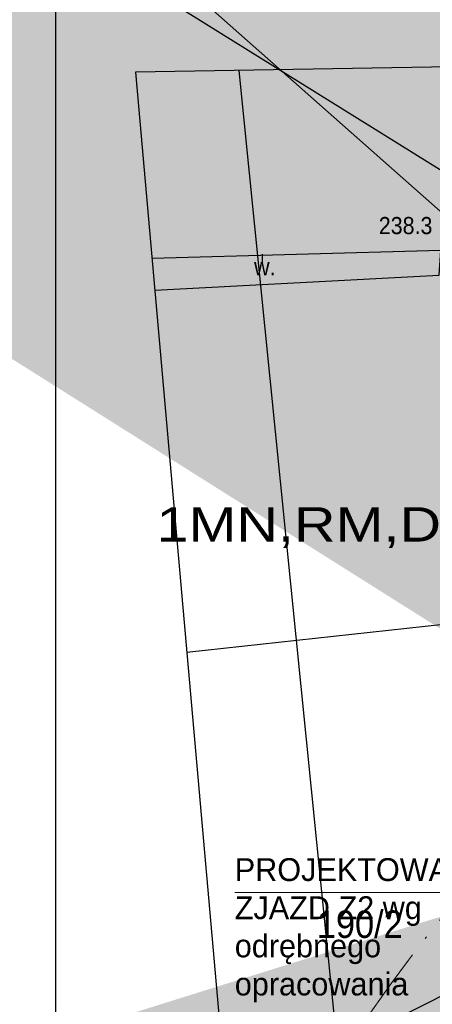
# Model space of a CAD drawing. Extents: x 40810 to 6568062, y -66833 to 5647239.
# Tile 7 of 43: x 6567720 to 6567738, y 5646991 to 5647034. Entities that reach past the tile are written whole.
import ezdxf
from ezdxf import colors
from ezdxf.entities.mleader import LeaderData, LeaderLine
from ezdxf.enums import TextEntityAlignment as Align
from ezdxf.math import Vec2, Vec3

# ---------------------------------------------------------------- set-up
doc = ezdxf.new("R2010")
doc.units = 0
doc.header["$MEASUREMENT"] = 0
for name, pattern in [('ACAD_ISO10W100', [18, 12, -3, 0, -3]), ('DGN_STYLE_9021', [7.5, 3.75, 3.75]), ('PZAG_03_05', [9, 4.5, 4.5])]:
    doc.linetypes.add(name, pattern=pattern)
doc.layers.add('a3', color=3, linetype='CONTINUOUS', lineweight=30, plot=False)
for name, color, linetype in [('BDOT1', 7, 'CONTINUOUS'), ('EWID', 7, 'CONTINUOUS'), ('PZAG', 7, 'CONTINUOUS'), ('REDAKCJA1', 7, 'CONTINUOUS')]:
    doc.layers.add(name, color=color, linetype=linetype)
doc.layers.add('E_opisy', color=7, linetype='CONTINUOUS', lineweight=15)
doc.layers.add('wymiarowanie', color=176, linetype='CONTINUOUS', lineweight=9)
doc.styles.add('SIMPLEX', font='simplex.shx', dxfattribs={"width": 0.7, "oblique": 20})
doc.styles.get("Standard").update_dxf_attribs({"font": 'GOTHIC.TTF'})
doc.styles.add('STYLE-GEO_140', font='geo_140.shx', dxfattribs={"bigfont": 'geo_140big.shx'})
doc.styles.add('STYLE-SWISSNRW_1250', font='SWISSNRW_1250.shx')

msp = doc.modelspace()

# ---------------------------------------------------------------- linework, layer by layer
at = {"layer": 'a3'}
msp.add_lwpolyline([(6567721.592821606, 5647073.487251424), (6567721.592821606, 5646924.987251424), (6568061.592821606, 5646924.987251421), (6568061.592821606, 5647073.487251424), (6567721.592821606, 5647073.487251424)], dxfattribs=at)
at = {"layer": 'BDOT1', "color": 7, "linetype": 'Continuous'}
msp.add_lwpolyline([(6567725.93, 5647022.39), (6567738.35, 5647023.04), (6567738.43, 5647024.13), (6567725.81, 5647023.78)], dxfattribs=at)
msp.add_lwpolyline([(6567725.93, 5647022.39), (6567738.35, 5647023.04), (6567738.43, 5647024.13), (6567725.81, 5647023.78)], dxfattribs=at)
at = {"layer": 'BDOT1', "color": 7, "linetype": 'DGN_STYLE_9021'}
msp.add_lwpolyline([(6567740.95, 5647008.04), (6567727.33, 5647006.55)], dxfattribs=at)
at = {"layer": 'PZAG', "color": 191, "linetype": 'PZAG_03_05'}
msp.add_line((6567730.62, 5647023.96), (6567730.62, 5647023.59), dxfattribs=at)
msp.add_lwpolyline([(6567731.63, 5646957.82), (6567737.07, 5646957.86), (6567729.62, 5647032)], dxfattribs=at)
at = {"layer": 'REDAKCJA1', "color": 133, "linetype": 'Continuous'}
msp.add_lwpolyline([(6567725.089031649, 5647031.920224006), (6567733.591404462, 5646935.663552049), (6567867.178561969, 5646930.299508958), (6567857.819082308, 5647034.168230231)], close=True, dxfattribs=at)
at = {"layer": 'wymiarowanie', "linetype": 'Continuous'}
msp.add_lwpolyline([(6567745.396491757, 5647004.367036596), (6567740.59769765, 5646996.055281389), (6567729.423449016, 5646996.055281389)], dxfattribs=at)
at = {"layer": 'wymiarowanie', "color": 1, "linetype": 'ACAD_ISO10W100', "ltscale": 0.3}
msp.add_arc((6567796.86, 5646947.89), 75, 29.26094233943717, 153.7692888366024, dxfattribs=at)

# ---------------------------------------------------------------- texts
at = {"layer": 'BDOT1', "color": 7, "linetype": 'Continuous', "style": 'STYLE-GEO_140', "width": 0.9332799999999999}
for s, p in [('238.3', (6567736.887010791, 5647025.215)), ('w.', (6567730.734447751, 5647023.415))]:
    msp.add_text(s, height=0.75, dxfattribs=at).set_placement(p, align=Align.MIDDLE_CENTER)
at = {"layer": 'E_opisy', "ltscale": 0.15, "insert": (6567724.297823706, 5647061.22473812), "char_height": 1.14, "width": 49.87661821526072, "attachment_point": 1, "rotation": 359.8762642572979, "style": 'SIMPLEX'}
msp.add_mtext('{\\Q3.00000;LEGENDA }\\P{\\Q3.00000;(Branża elektryczna)}\\P{\\Q3.00000; 1 - Proponowana lokalizacja szafki pomiarowej SP (TAURON).}\\P{\\Q3.00000; 2 - Wypust kablowy WLZ do SP, YKY 4x10mm}{\\fKozuka Gothic Pr6N M|b0|i0|c238|p0;\\Q3.00000;˛}{\\Fsimplex.shx;\\Q3.00000; lub YAKY 4x16mm}{\\fKozuka Gothic Pr6N M|b0|i0|c238|p0;\\Q3.00000;˛}{\\Fsimplex.shx;\\Q3.00000;,}\\P{\\Fsimplex.shx;\\Q3.00000;         zostawić stosowny zapas.}\\P{\\Fsimplex.shx;\\Q3.00000; 3-  Proj. odcinek WLZ rel. pkt 1 - TR - YKY 4x10mm}{\\fKozuka Gothic Pr6N M|b0|i0|c238|p0;\\Q3.00000;˛}{\\Fsimplex.shx;\\Q3.00000; }\\P\\pt555.555556;{\\Fsimplex.shx;\\Q3.00000;         lub YAKY 4x16mm}{\\fKozuka Gothic Pr6N M|b0|i0|c238|p0;\\Q3.00000;˛}{\\Fsimplex.shx;\\Q3.00000;, zastosować rurę osłonową DVK75mm.}\\P\\pt555.555556;{\\Fsimplex.shx;\\Q3.00000; 4 - Istniejące latarnie oświetl. zewn. (h=4m) należy pozostawić bez zmian,}\\P\\pt555.555556;{\\Fsimplex.shx;\\Q3.00000;       odtworzyć zas. latarni na podstawie istniejącego okablowania.}\\P\\pt555.555556;{\\Fsimplex.shx;\\Q3.00000; 5- Proj. szafka wył. p.poż. n/t. h=1,2m.}\\P\\pt555.555556;{\\Fsimplex.shx;\\Q3.00000; 6- Proj. tablica rozdzielcza TR n/t, wolnostojąca.}\\P\\pt555.555556;{\\Fsimplex.shx;\\Q3.00000; 7- Proj. latarnie oświetleniowe prod. ROSA (h=4m) wraz z oprawami }\\P\\pt555.555556;{\\Fsimplex.shx;\\Q3.00000;       typu LED AURIS (w celu zachowania spójnego wyglądu).}\\P\\pt555.555556;{\\Fsimplex.shx;\\Q3.00000; }', dxfattribs=at)
at = {"layer": 'EWID', "color": 92, "linetype": 'Continuous', "style": 'STYLE-GEO_140', "width": 0.9333000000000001}
msp.add_text('190/2', height=1.2, dxfattribs=at).set_placement((6567734.884400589, 5646994.67), align=Align.MIDDLE_CENTER)
at = {"layer": 'PZAG', "color": 191, "linetype": 'Continuous', "style": 'STYLE-SWISSNRW_1250', "width": 1.2}
msp.add_text('1MN,RM,DG', height=1.5, dxfattribs=at).set_placement((6567733.196577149, 5647012.15), align=Align.MIDDLE_CENTER)
at = {"layer": 'wymiarowanie', "linetype": 'Continuous', "insert": (6567729.423449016, 5646997.557852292), "char_height": 1, "width": 11.17424863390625, "attachment_point": 1}
msp.add_mtext('PROJEKTOWANY ZJAZD Z2 wg odrębnego opracowania', dxfattribs=at)

# ---------------------------------------------------------------- leaders
at = {"layer": 'E_opisy', "linetype": 'ByBlock'}
ml = msp.add_multileader_mtext('Standard', dxfattribs=at)
ml.set_content('{\\Fsimplex.shx|c1;\\Q3;\\W0.7;7}', color=256)
ml.set_leader_properties()
ml.build(insert=Vec2(0, 0))
ml.multileader.update_dxf_attribs({"text_left_attachment_type": 5, "text_right_attachment_type": 5, "dogleg_length": 0.36, "arrow_head_size": 300})
ctx = ml.context
ctx.base_point, ctx.char_height, ctx.arrow_head_size, ctx.landing_gap_size, ctx.plane_origin = Vec3(6567792.350447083, 5646995.505446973), 2, 300, 0, Vec3(6567807.677756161, 5646987.923533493)
ctx.left_attachment, ctx.right_attachment, ctx.text_align_type = 5, 5, 2
notes = []
notes.append((ctx, [(0, (1, 1, 0), (6567793.745011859, 5646995.505446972), (-1, 0), 0.4612314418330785, [(0, [(6567794.878940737, 5646994.602637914)], 0, [])])]))
ctx.mtext.insert, ctx.mtext.alignment, ctx.mtext.flow_direction = Vec3(6567793.283780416, 5646997.905446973), 3, 5
ml = msp.add_multileader_mtext('Standard', dxfattribs=at)
ml.set_content('{\\Fsimplex.shx|c1;\\Q3;\\W0.7;7}', color=256)
ml.set_leader_properties()
ml.build(insert=Vec2(0, 0))
ml.multileader.update_dxf_attribs({"text_left_attachment_type": 5, "text_right_attachment_type": 5, "dogleg_length": 0.36, "arrow_head_size": 300})
ctx = ml.context
ctx.base_point, ctx.char_height, ctx.arrow_head_size, ctx.landing_gap_size, ctx.plane_origin = Vec3(6567776.294158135, 5647003.211091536), 2, 300, 0, Vec3(6567794.761667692, 5646993.883682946)
ctx.left_attachment, ctx.right_attachment, ctx.text_align_type = 5, 5, 2
notes.append((ctx, [(0, (1, 1, 0), (6567777.68872291, 5647003.211091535), (-1, 0), 0.4612314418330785, [(0, [(6567781.953721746, 5647000.556469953)], 0, [])])]))
ctx.mtext.insert, ctx.mtext.alignment, ctx.mtext.flow_direction = Vec3(6567777.227491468, 5647005.611091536), 3, 5
ml = msp.add_multileader_mtext('Standard', dxfattribs=at)
ml.set_content('{\\Fsimplex.shx|c1;\\Q3;\\W0.7; 3}', color=256)
ml.set_leader_properties()
ml.build(insert=Vec2(0, 0))
ml.multileader.update_dxf_attribs({"text_left_attachment_type": 5, "text_right_attachment_type": 5, "dogleg_length": 0.36, "arrow_head_size": 300})
ctx = ml.context
ctx.base_point, ctx.char_height, ctx.arrow_head_size, ctx.landing_gap_size, ctx.plane_origin = Vec3(6567802.978207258, 5646965.47789506), 2, 300, 0, Vec3(6567821.746720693, 5646956.110230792)
ctx.left_attachment, ctx.right_attachment, ctx.text_align_type = 5, 5, 2
notes.append((ctx, [(0, (1, 1, 0), (6567806.459880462, 5646965.47789506), (-1, 0), 1.241743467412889, [(0, [(6567809.579025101, 5646962.711851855)], 0, [])])]))
ctx.mtext.insert, ctx.mtext.alignment, ctx.mtext.flow_direction = Vec3(6567805.218136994, 5646967.87789506), 3, 5
ml = msp.add_multileader_mtext('Standard', dxfattribs=at)
ml.set_content('{\\Fsimplex.shx|c1;\\Q3;\\W0.7;1,2}', color=256)
ml.set_leader_properties()
ml.build(insert=Vec2(0, 0))
ml.multileader.update_dxf_attribs({"text_left_attachment_type": 5, "text_right_attachment_type": 5, "dogleg_length": 0.36, "arrow_head_size": 200})
ctx = ml.context
ctx.base_point, ctx.char_height, ctx.arrow_head_size, ctx.landing_gap_size, ctx.plane_origin = Vec3(6567803.389295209, 5646954.17896665), 2, 200, 0, Vec3(6567821.179782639, 5646944.811302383)
ctx.left_attachment, ctx.right_attachment, ctx.text_align_type = 5, 5, 2
notes.append((ctx, [(0, (1, 1, 0), (6567806.349295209, 5646954.159919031), (-1, 0), 0.3599999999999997, [(0, [(6567809.856416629, 5646949.650055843)], 0, [])])]))
ctx.mtext.insert, ctx.mtext.alignment, ctx.mtext.flow_direction = Vec3(6567805.989295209, 5646956.559919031), 3, 5
ml = msp.add_multileader_mtext('Standard', dxfattribs=at)
ml.set_content('{\\Fsimplex.shx|c1;\\Q3;\\W0.7;7}', color=256)
ml.set_leader_properties()
ml.build(insert=Vec2(0, 0))
ml.multileader.update_dxf_attribs({"text_left_attachment_type": 5, "text_right_attachment_type": 5, "dogleg_length": 0.36, "arrow_head_size": 300})
ctx = ml.context
ctx.base_point, ctx.char_height, ctx.arrow_head_size, ctx.landing_gap_size, ctx.plane_origin = Vec3(6567753.094083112, 5646999.61520825), 2, 300, 0, Vec3(6567768.851894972, 5646994.369106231)
ctx.left_attachment, ctx.right_attachment, ctx.text_align_type = 5, 5, 2
notes.append((ctx, [(0, (1, 1, 0), (6567754.488647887, 5646999.615208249), (-1, 0), 0.4612314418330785, [(0, [(6567756.68419938, 5647000.720727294)], 0, [])])]))
ctx.mtext.insert, ctx.mtext.alignment, ctx.mtext.flow_direction = Vec3(6567754.027416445, 5647002.015208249), 3, 5
for ctx, leaders in notes:
    for number, flags, end, landing, length, lines in leaders:
        leader = LeaderData()
        leader.index, (leader.has_last_leader_line, leader.has_dogleg_vector, leader.attachment_direction) = number, flags
        leader.last_leader_point, leader.dogleg_vector, leader.dogleg_length = Vec3(end), Vec3(landing), length
        for number, points, colour, breaks in lines:
            line = LeaderLine()
            line.index, line.vertices, line.color, line.breaks = number, Vec3.list(points), colors.encode_raw_color(colour), breaks
            leader.lines.append(line)
        ctx.leaders.append(leader)

doc.saveas('drawing.dxf')
